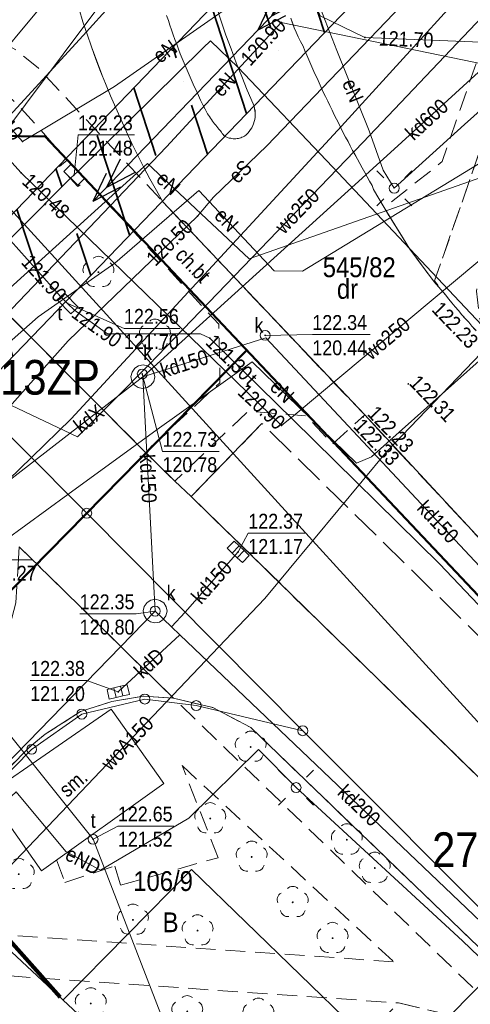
# Model space of a CAD drawing. Extents: x 0 to 6443539, y 0 to 5655063.
# Tile 12 of 64: x 6440803 to 6440826, y 5654915 to 5654964. Entities that reach past the tile are written whole.
import ezdxf
from ezdxf.enums import TextEntityAlignment as Align

# ---------------------------------------------------------------- set-up
doc = ezdxf.new("R2010")
doc.units = 0
doc.header["$MEASUREMENT"] = 0
for name, pattern in [('1.0_0.5', [1.5, 1, -0.5]), ('1.5_0.5', [2, 1.5, -0.5]), ('2', [0.9, 0.6, -0.3]), ('219-500', [0]), ('PRZER3-1', [4, 3, -1])]:
    doc.linetypes.add(name, pattern=pattern)
doc.layers.get('0').update_dxf_attribs({"color": 2, "linetype": 'CONTINUOUS', "lineweight": 5})
for name, color, linetype in [('202-punkt graniczny', 7, 'CONTINUOUS'), ('210-oznaczenie konturu użytku gruntowego', 7, 'CONTINUOUS'), ('211-numer działki ewidencyjnej', 7, 'CONTINUOUS'), ('218-kontur użytku gruntowego', 7, 'CONTINUOUS'), ('219-działka ewidencyjna', 7, 'CONTINUOUS'), ('chodnik', 7, 'CONTINUOUS'), ('chodnik-Atr17', 7, 'CONTINUOUS'), ('droga dla rowerów', 7, 'CONTINUOUS'), ('drzewo liściaste', 7, 'CONTINUOUS'), ('jezdnia', 7, 'CONTINUOUS'), ('komora podziemna', 7, 'CONTINUOUS'), ('kratka ściekowa', 7, 'CONTINUOUS'), ('krawężnik', 7, 'CONTINUOUS'), ('latarnia', 7, 'CONTINUOUS'), ('obszar utwardzony', 7, 'CONTINUOUS'), ('pikieta sztuczna', 7, 'CONTINUOUS'), ('pikieta sztuczna-Atr2', 7, 'CONTINUOUS'), ('przewód ciepłowniczy', 7, 'CONTINUOUS'), ('przewód elektroenergetyczny podziemny', 7, 'CONTINUOUS'), ('przewód elektroenergetyczny podziemny-Atr1', 7, 'CONTINUOUS'), ('przewód elektroenergetyczny średniego napięcia', 7, 'CONTINUOUS'), ('przewód gazowy', 7, 'CONTINUOUS'), ('przewód kanalizacyjny', 7, 'CONTINUOUS'), ('przewód kanalizacyjny-Atr1', 7, 'CONTINUOUS'), ('przewód telekomunikacyjny podziemny', 7, 'CONTINUOUS'), ('przewód telekomunikacyjny podziemny-Atr1', 7, 'CONTINUOUS'), ('przewód wodociągowy', 7, 'CONTINUOUS'), ('przewód wodociągowy-Atr1', 7, 'CONTINUOUS'), ('rzedna', 7, 'CONTINUOUS'), ('rzedna-Atr2', 7, 'CONTINUOUS'), ('rzedna-Atr3', 7, 'CONTINUOUS'), ('właz do komory lub kanału', 7, 'CONTINUOUS'), ('właz do komory lub kanału - okrągły', 7, 'CONTINUOUS'), ('właz do komory lub kanału - okrągły-Atr17', 7, 'CONTINUOUS'), ('właz do komory lub kanału-Atr17', 7, 'CONTINUOUS'), ('Zakres', 7, 'CONTINUOUS')]:
    doc.layers.add(name, color=color, linetype=linetype)
doc.layers.add('z - MPZT', color=121, linetype='PRZER3-1', lineweight=18)
doc.layers.add('z -kartowanie', color=1, linetype='CONTINUOUS', lineweight=5)
doc.styles.add('MapaZas', font='geodezja.shx', dxfattribs={"width": 0.9})
doc.linetypes.add('NLZ', pattern='A,3,-1,[35,msgB.shx,S=0.008,R=0,X=-0.5,Y=0],3', length=7)
doc.linetypes.add('OLZ', pattern='A,3,-1,[36,msgB.shx,S=0.008,R=0,X=-0.5,Y=0],3', length=7)

# ---------------------------------------------------------------- blocks, each defined once
blk = doc.blocks.new('202')
at = {"color": 0, "linetype": 'Continuous', "lineweight": 0}
blk.add_circle((0, 0), 0.25, dxfattribs=at)
blk = doc.blocks.new('PW01')
at = {"linetype": 'Continuous', "lineweight": 13}
h = blk.add_hatch(color=0, dxfattribs=at)
edge = h.paths.add_edge_path()
edge.add_arc((0, 0), 0.045, 0, 360)
blk = doc.blocks.new('US05')
at = {"color": 0, "linetype": 'Continuous', "lineweight": 13}
for p, q in [((-0.525, -0.25), (-0.525, 0.25)), ((-0.525, 0.25), (-0.175, 0.25)), ((-0.175, -0.25), (-0.175, 0.25)), ((-0.175, 0.25), (0.175, 0.25)), ((0.175, -0.25), (0.175, 0.25)), ((0.175, 0.25), (0.525, 0.25)), ((0.525, -0.25), (0.525, 0.25)), ((-0.525, -0.25), (-0.175, -0.25)), ((-0.175, -0.25), (0.175, -0.25)), ((0.175, -0.25), (0.525, -0.25))]:
    blk.add_line(p, q, dxfattribs=at)
blk = doc.blocks.new('US22')
at = {"color": 0, "linetype": 'Continuous', "lineweight": 13}
blk.add_circle((0, 0), 0.25, dxfattribs=at)
blk = doc.blocks.new('OP021')
at = {"linetype": 'Continuous', "lineweight": 13}
h = blk.add_hatch(color=0, dxfattribs=at)
edge = h.paths.add_edge_path()
edge.add_arc((0, 0), 0.05, 0, 360)
at = {"color": 0, "linetype": 'Continuous', "lineweight": 13}
for centre, start, end in [((0, 0.4), 49.272, 130.728), ((-0.38, 0.124), 121.308, 202.548), ((0.38, 0.124), 337.452, 58.692), ((-0.235, -0.324), 193.221, 274.871), ((0.235, -0.324), 265.129, 346.779)]:
    blk.add_arc(centre, 0.4, start, end, dxfattribs=at)
blk = doc.blocks.new('SM01')
at = {"color": 0, "linetype": 'Continuous', "lineweight": 13}
for p, q in [((-0.53, 0.531), (-0.883, 0.884)), ((0.531, 0.531), (0.884, 0.884)), ((-0.53, -0.53), (-0.883, -0.883)), ((0.531, -0.53), (0.884, -0.883))]:
    blk.add_line(p, q, dxfattribs=at)
blk.add_circle((0, 0), 0.25, dxfattribs=at)
blk = doc.blocks.new('SUEP2')
at = {"color": 0, "linetype": 'Continuous'}
for p, q in [((5.027, 0), (3.527, 0.5)), ((6.027, 0), (4.527, 0.5)), ((17.027, 0), (15.527, 0.5)), ((18.027, 0), (16.527, 0.5)), ((0, 0), (6.027, 0)), ((5.027, 0), (3.527, -0.5)), ((6.027, 0), (4.527, -0.5)), ((6.027, 0), (18.027, 0)), ((17.027, 0), (15.527, -0.5)), ((18.027, 0), (16.527, -0.5))]:
    blk.add_line(p, q, dxfattribs=at)

msp = doc.modelspace()

# ---------------------------------------------------------------- hatches: boundary and pattern name
at = {"layer": 'z - MPZT', "linetype": 'Continuous', "lineweight": 35, "true_color": 0x636466}
h = msp.add_hatch(dxfattribs=at)
h.set_pattern_fill('ANSI36', color=251, scale=20, angle=63)
h.set_pattern_definition([(108, (0, 0), (-3.7295906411, 3.38832977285), [6.25, -1.25, 0, -1.25])])
h.paths.add_polyline_path([(6440790.454, 5654995.575), (6440794.569, 5654998.496), (6440822.998, 5654968.178), (6440789.27, 5654933.107), (6440785.932, 5654936.849), (6440816.103, 5654968.222)])

# ---------------------------------------------------------------- linework, layer by layer
at = {"layer": '218-kontur użytku gruntowego', "color": 3, "linetype": 'Continuous', "lineweight": 13, "flags": 128}
for points in [[(6440806.73, 5654939.46), (6440800.08, 5654946.15)], [(6440800.08, 5654946.15), (6440806.73, 5654939.46)], [(6440809.66, 5654930.08), (6440806.48, 5654929.32)], [(6440806.48, 5654929.32), (6440809.66, 5654930.08)], [(6440812.25, 5654929.75), (6440809.66, 5654930.08)], [(6440809.66, 5654930.08), (6440812.25, 5654929.75)], [(6440817.63, 5654928.48), (6440812.25, 5654929.75)], [(6440812.25, 5654929.75), (6440817.63, 5654928.48)], [(6440806.48, 5654929.32), (6440803.95, 5654927.54)], [(6440803.95, 5654927.54), (6440806.48, 5654929.32)], [(6440828.5, 5654917.58), (6440817.63, 5654928.48)], [(6440817.63, 5654928.48), (6440828.5, 5654917.58)], [(6440803.95, 5654927.54), (6440792.62, 5654916.01)], [(6440792.62, 5654916.01), (6440803.95, 5654927.54)]]:
    msp.add_lwpolyline(points, dxfattribs=at)
at = {"layer": '218-kontur użytku gruntowego', "color": 3, "linetype": 'Continuous', "lineweight": 13}
for points in [[(6440806.73, 5654939.46), (6440767.944, 5654899.945)], [(6440767.944, 5654899.945), (6440806.73, 5654939.46)]]:
    msp.add_lwpolyline(points, dxfattribs=at)
at = {"layer": '219-działka ewidencyjna', "color": 3, "linetype": '219-500', "lineweight": 13, "flags": 128}
for points in [[(6440847.05, 5654906.32), (6440790.72, 5654968.16)], [(6440800.08, 5654946.15), (6440806.73, 5654939.46)], [(6440817.63, 5654928.48), (6440806.73, 5654939.46)], [(6440806.48, 5654929.32), (6440809.66, 5654930.08)], [(6440812.25, 5654929.75), (6440809.66, 5654930.08)], [(6440817.63, 5654928.48), (6440812.25, 5654929.75)], [(6440803.95, 5654927.54), (6440806.48, 5654929.32)], [(6440828.5, 5654917.58), (6440817.63, 5654928.48)], [(6440792.62, 5654916.01), (6440803.95, 5654927.54)], [(6440828.5, 5654917.58), (6440811.26, 5654900.08)]]:
    msp.add_lwpolyline(points, dxfattribs=at)
at = {"layer": '219-działka ewidencyjna', "color": 3, "linetype": '219-500', "lineweight": 13}
msp.add_lwpolyline([(6440806.73, 5654939.46), (6440767.944, 5654899.945)], dxfattribs=at)
at = {"layer": 'chodnik', "color": 7, "linetype": '1.0_0.5', "lineweight": 13}
for p, q in [((6440809.58, 5654930.22), (6440808, 5654929.96)), ((6440811.11, 5654930.12), (6440809.58, 5654930.22)), ((6440854.23, 5654888.39), (6440811.11, 5654930.12)), ((6440808, 5654929.96), (6440806.42, 5654929.46)), ((6440806.42, 5654929.46), (6440804.64, 5654928.3)), ((6440804.64, 5654928.3), (6440803.85, 5654927.66)), ((6440813.36, 5654922.07), (6440811.54, 5654926.72)), ((6440811.54, 5654926.72), (6440822.21, 5654916.82)), ((6440808.44, 5654920.69), (6440813.36, 5654922.07)), ((6440805.204, 5654921.956), (6440805.63, 5654920.82)), ((6440805.63, 5654920.82), (6440808.14, 5654921.65)), ((6440808.14, 5654921.65), (6440808.44, 5654920.69)), ((6440822.21, 5654916.82), (6440795.01, 5654918.7)), ((6440795.39, 5654916.62), (6440822.46, 5654914.74)), ((6440822.46, 5654914.74), (6440825.03, 5654914.14))]:
    msp.add_line(p, q, dxfattribs=at)
at = {"layer": 'chodnik', "color": 7, "linetype": '1.0_0.5', "lineweight": 13, "flags": 128}
for points in [[(6440821.73, 5654954.89), (6440823.03, 5654952.79), (6440824.26, 5654951.14), (6440833.71, 5654978.34), (6440830.63, 5654979.04), (6440830, 5654972.68), (6440824.66, 5654957.21)], [(6440820.75, 5654944.42), (6440810.57, 5654955.18), (6440804.28, 5654961.94), (6440803.16, 5654962.85), (6440802.18, 5654963.4), (6440791.44, 5654968.76), (6440791.32, 5654968.53), (6440791.19, 5654968.29), (6440791.08, 5654968.05), (6440790.98, 5654967.81), (6440790.8, 5654967.32), (6440790.73, 5654967.07), (6440790.61, 5654966.56), (6440790.57, 5654966.3), (6440790.51, 5654965.78), (6440790.49, 5654965.25), (6440790.5, 5654964.73), (6440790.52, 5654964.47), (6440790.56, 5654964.21), (6440790.66, 5654963.69), (6440790.71, 5654963.44), (6440790.79, 5654963.19), (6440793.64, 5654964.39), (6440795.57, 5654964.36), (6440800.98, 5654961.73), (6440802.31, 5654960.94), (6440803.34, 5654960), (6440805.74, 5654957.29), (6440805.36, 5654956.97), (6440806.28, 5654955.95), (6440806.69, 5654956.29), (6440813.39, 5654949.01), (6440813.45, 5654946.05), (6440809.68, 5654942.55), (6440811.17, 5654941.08), (6440814.86, 5654944.61), (6440817.81, 5654944.37), (6440819.13, 5654942.95)], [(6440854.31, 5654886.46), (6440854.23, 5654888.39), (6440852.39, 5654887.36), (6440851.05, 5654882.68), (6440839.62, 5654872.26), (6440811.15, 5654900.12), (6440825.03, 5654914.14), (6440822.46, 5654914.74), (6440810.07, 5654902.08), (6440795.39, 5654916.62), (6440795.01, 5654918.7), (6440792.57, 5654916.21), (6440808.57, 5654900.57), (6440795.27, 5654886.58), (6440796.35, 5654878.03), (6440798.37, 5654877.61), (6440797.46, 5654886.14), (6440809.51, 5654898.5), (6440839.17, 5654869.35), (6440845.83, 5654875.01), (6440852.22, 5654880.84), (6440853.33, 5654882.59), (6440854, 5654884.27)]]:
    msp.add_lwpolyline(points, close=True, dxfattribs=at)
at = {"layer": 'droga dla rowerów', "color": 7, "linetype": '1.0_0.5', "lineweight": 13, "flags": 128}
msp.add_lwpolyline([(6440835.63, 5654977.89), (6440833.71, 5654978.34), (6440824.28, 5654951.19), (6440824.51, 5654950.88), (6440824.83, 5654950.48), (6440824.99, 5654950.27), (6440825.15, 5654950.08), (6440825.32, 5654949.88), (6440825.49, 5654949.69), (6440825.65, 5654949.48), (6440825.82, 5654949.29), (6440826, 5654949.1), (6440826.16, 5654948.9), (6440826.32, 5654948.72), (6440826.34, 5654948.72), (6440827.21, 5654947.71), (6440826.57, 5654949.22), (6440826.39, 5654950.67), (6440826.67, 5654952), (6440827.47, 5654954.34), (6440833.02, 5654970.31), (6440833.57, 5654971.19), (6440834.43, 5654972.27), (6440835.51, 5654972.81), (6440836.86, 5654972.99), (6440841.19, 5654972.18), (6440846.79, 5654970.93), (6440852.52, 5654969.41), (6440857.01, 5654967.97), (6440877.94, 5654960.8), (6440878.41, 5654962.74), (6440857.77, 5654969.86), (6440852.98, 5654971.36), (6440847.16, 5654972.9), (6440841.3, 5654974.17), (6440836.93, 5654974.99), (6440835.94, 5654975.66), (6440835.43, 5654976.62)], close=True, dxfattribs=at)
at = {"layer": 'jezdnia', "color": 7, "linetype": '1.5_0.5', "lineweight": 13}
for points in [[(6440806.35, 5654964.91), (6440806.54, 5654964.27), (6440806.75, 5654963.64), (6440806.97, 5654963.01), (6440807.67, 5654961.15), (6440807.93, 5654960.54), (6440808.19, 5654959.92), (6440808.46, 5654959.32), (6440808.73, 5654958.71), (6440809.01, 5654958.12), (6440809.31, 5654957.52), (6440809.61, 5654956.92), (6440809.92, 5654956.34), (6440810.24, 5654955.75), (6440810.57, 5654955.18), (6440820.75, 5654944.42), (6440854, 5654908.57)], [(6440813.27, 5654965.02), (6440813.51, 5654964.31), (6440813.75, 5654963.6), (6440814.01, 5654962.9), (6440814.27, 5654962.2), (6440814.55, 5654961.51), (6440814.83, 5654960.81), (6440815.13, 5654960.13), (6440815.17, 5654960.01), (6440815.2, 5654959.9), (6440815.22, 5654959.68), (6440815.23, 5654959.57), (6440815.22, 5654959.45), (6440815.21, 5654959.34), (6440815.18, 5654959.23), (6440815.14, 5654959.12), (6440815.1, 5654959.03), (6440815.05, 5654958.92), (6440814.99, 5654958.83), (6440814.93, 5654958.73), (6440814.85, 5654958.65), (6440814.77, 5654958.56), (6440814.68, 5654958.49), (6440814.62, 5654958.46), (6440814.56, 5654958.44), (6440814.5, 5654958.42), (6440814.44, 5654958.4), (6440814.38, 5654958.38), (6440814.31, 5654958.37), (6440814.25, 5654958.36), (6440814.18, 5654958.36), (6440814.12, 5654958.36), (6440814.05, 5654958.37), (6440813.99, 5654958.39), (6440813.92, 5654958.4), (6440813.86, 5654958.42), (6440813.8, 5654958.44), (6440813.74, 5654958.47), (6440813.68, 5654958.5), (6440813.56, 5654958.63), (6440813.52, 5654958.7), (6440813.46, 5654958.78), (6440813.4, 5654958.85), (6440813.35, 5654958.92), (6440813.29, 5654958.98), (6440813.24, 5654959.05), (6440813.18, 5654959.12), (6440813.13, 5654959.19), (6440813.08, 5654959.26), (6440813.03, 5654959.33), (6440812.98, 5654959.4), (6440812.92, 5654959.49), (6440812.87, 5654959.56), (6440812.82, 5654959.63), (6440812.71, 5654959.86), (6440812.59, 5654960.08), (6440812.47, 5654960.31), (6440812.37, 5654960.55), (6440812.26, 5654960.78), (6440812.15, 5654961.01), (6440812.04, 5654961.24), (6440811.95, 5654961.47), (6440811.84, 5654961.71), (6440811.64, 5654962.18), (6440811.54, 5654962.42), (6440811.45, 5654962.65), (6440811.36, 5654962.89), (6440811.27, 5654963.14), (6440811.18, 5654963.38), (6440811.09, 5654963.62), (6440811.01, 5654963.86), (6440810.92, 5654964.1), (6440810.85, 5654964.34), (6440810.76, 5654964.59)], [(6440848.26, 5654904.86), (6440812, 5654940.3), (6440811.17, 5654941.08), (6440809.68, 5654942.55), (6440793.07, 5654959.24), (6440792.91, 5654959.46), (6440792.75, 5654959.68), (6440792.6, 5654959.89), (6440792.45, 5654960.11), (6440792.15, 5654960.57), (6440791.87, 5654961.03), (6440791.74, 5654961.26), (6440791.61, 5654961.49), (6440791.48, 5654961.73), (6440791.36, 5654961.96), (6440791.12, 5654962.45), (6440791.01, 5654962.69), (6440790.9, 5654962.94), (6440790.79, 5654963.19), (6440790.71, 5654963.44), (6440790.66, 5654963.69), (6440790.6, 5654963.95), (6440790.56, 5654964.21), (6440790.52, 5654964.47)], [(6440826.16, 5654948.9), (6440826, 5654949.1), (6440825.82, 5654949.29), (6440825.65, 5654949.48), (6440825.49, 5654949.69), (6440825.32, 5654949.88), (6440825.15, 5654950.08), (6440824.99, 5654950.27), (6440824.83, 5654950.48), (6440824.26, 5654951.14), (6440823.03, 5654952.79), (6440821.73, 5654954.89), (6440821.2, 5654955.81), (6440821.13, 5654956.01), (6440821, 5654956.23), (6440820.88, 5654956.45), (6440820.75, 5654956.67), (6440820.63, 5654956.9), (6440820.51, 5654957.11), (6440820.38, 5654957.33), (6440820.14, 5654957.78), (6440820.02, 5654958.01), (6440819.91, 5654958.23), (6440819.78, 5654958.45), (6440819.67, 5654958.67), (6440819.55, 5654958.91), (6440819.45, 5654959.13), (6440819.33, 5654959.36), (6440819.21, 5654959.58), (6440819.11, 5654959.81), (6440818.99, 5654960.04), (6440818.89, 5654960.27), (6440818.77, 5654960.5), (6440818.66, 5654960.72), (6440818.56, 5654960.95), (6440818.45, 5654961.19), (6440818.35, 5654961.42), (6440818.24, 5654961.65), (6440818.13, 5654961.88), (6440818.04, 5654962.11), (6440817.93, 5654962.35), (6440817.84, 5654962.58), (6440817.73, 5654962.81), (6440817.64, 5654963.04), (6440817.52, 5654963.27), (6440817.4, 5654963.51), (6440817.3, 5654963.74), (6440817.2, 5654963.97), (6440817.02, 5654964.45)], [(6440772.369, 5654895.323), (6440774.63, 5654897.65), (6440776.57, 5654899.59), (6440792.57, 5654916.21), (6440795.01, 5654918.7), (6440803.87, 5654927.68), (6440804.64, 5654928.3), (6440806.42, 5654929.46), (6440808, 5654929.96), (6440809.58, 5654930.22), (6440811.11, 5654930.12), (6440803.32, 5654937.77), (6440803.15, 5654934.93), (6440802.95, 5654934.16), (6440802.25, 5654932.59), (6440801.1, 5654930.91), (6440799.54, 5654929.09), (6440787.9, 5654917.08), (6440769.643, 5654898.17)], [(6440803.32, 5654937.77), (6440811.11, 5654930.12), (6440813.09, 5654929.65), (6440815.01, 5654928.64), (6440851.36, 5654893.6)]]:
    msp.add_lwpolyline(points, dxfattribs=at)
at = {"layer": 'komora podziemna', "color": 6, "linetype": 'Continuous', "lineweight": 13, "flags": 128}
msp.add_lwpolyline([(6440805.57, 5654956.72), (6440805.93, 5654957.06), (6440806.64, 5654956.37), (6440806.28, 5654956.02)], close=True, dxfattribs=at)
at = {"layer": 'komora podziemna', "color": 32, "linetype": 'Continuous', "lineweight": 13, "flags": 128}
for points in [[(6440810.12, 5654946.57), (6440810.16, 5654946.34), (6440810.11, 5654946.11), (6440809.97, 5654945.92), (6440809.78, 5654945.8), (6440809.55, 5654945.75), (6440809.32, 5654945.81), (6440809.13, 5654945.94), (6440809.01, 5654946.13), (6440808.96, 5654946.36), (6440809.02, 5654946.59), (6440809.15, 5654946.78), (6440809.34, 5654946.91), (6440809.57, 5654946.95), (6440809.8, 5654946.9), (6440809.99, 5654946.76)], [(6440810.78, 5654934.51), (6440810.72, 5654934.28), (6440810.59, 5654934.09), (6440810.4, 5654933.96), (6440810.17, 5654933.92), (6440809.94, 5654933.97), (6440809.75, 5654934.11), (6440809.62, 5654934.3), (6440809.58, 5654934.53), (6440809.63, 5654934.76), (6440809.77, 5654934.95), (6440809.96, 5654935.07), (6440810.19, 5654935.12), (6440810.42, 5654935.06), (6440810.61, 5654934.93), (6440810.73, 5654934.74)]]:
    msp.add_lwpolyline(points, close=True, dxfattribs=at)
at = {"layer": 'krawężnik', "color": 7, "linetype": 'Continuous', "lineweight": 13, "flags": 128}
for points in [[(6440815.13, 5654960.13), (6440814.83, 5654960.81), (6440814.55, 5654961.51), (6440814.27, 5654962.2), (6440814.01, 5654962.9), (6440813.75, 5654963.6), (6440813.51, 5654964.31), (6440813.27, 5654965.02), (6440813.04, 5654965.73), (6440812.83, 5654966.45), (6440812.62, 5654967.17), (6440812.43, 5654967.9), (6440812.24, 5654968.62), (6440812.07, 5654969.34), (6440811.9, 5654970.08), (6440811.75, 5654970.81), (6440811.61, 5654971.54)], [(6440810.57, 5654955.18), (6440810.24, 5654955.75), (6440809.92, 5654956.34), (6440809.61, 5654956.92), (6440809.31, 5654957.52), (6440809.01, 5654958.12), (6440808.73, 5654958.71), (6440808.46, 5654959.32), (6440808.19, 5654959.92), (6440807.93, 5654960.54), (6440807.67, 5654961.15), (6440807.43, 5654961.76), (6440807.19, 5654962.39), (6440806.97, 5654963.01), (6440806.75, 5654963.64), (6440806.54, 5654964.27), (6440806.35, 5654964.91)], [(6440810.76, 5654964.59), (6440810.85, 5654964.34), (6440810.92, 5654964.1), (6440811.01, 5654963.86), (6440811.09, 5654963.62), (6440811.18, 5654963.38), (6440811.27, 5654963.14), (6440811.36, 5654962.89), (6440811.45, 5654962.65), (6440811.54, 5654962.42), (6440811.64, 5654962.18), (6440811.74, 5654961.95), (6440811.84, 5654961.71), (6440811.95, 5654961.47), (6440812.04, 5654961.24), (6440812.15, 5654961.01), (6440812.26, 5654960.78), (6440812.37, 5654960.55), (6440812.47, 5654960.31), (6440812.59, 5654960.08), (6440812.71, 5654959.86), (6440812.82, 5654959.63)], [(6440817.02, 5654964.45), (6440817.11, 5654964.21), (6440817.2, 5654963.97), (6440817.3, 5654963.74), (6440817.4, 5654963.51), (6440817.52, 5654963.27), (6440817.64, 5654963.04)], [(6440817.64, 5654963.04), (6440817.73, 5654962.81), (6440817.84, 5654962.58), (6440817.93, 5654962.35), (6440818.04, 5654962.11), (6440818.13, 5654961.88), (6440818.24, 5654961.65), (6440818.35, 5654961.42), (6440818.45, 5654961.19), (6440818.56, 5654960.95), (6440818.66, 5654960.72), (6440818.77, 5654960.5), (6440818.89, 5654960.27), (6440818.99, 5654960.04), (6440819.11, 5654959.81), (6440819.21, 5654959.58), (6440819.33, 5654959.36), (6440819.45, 5654959.13), (6440819.55, 5654958.91), (6440819.67, 5654958.67), (6440819.78, 5654958.45), (6440819.91, 5654958.23), (6440820.02, 5654958.01), (6440820.14, 5654957.78), (6440820.27, 5654957.55), (6440820.38, 5654957.33), (6440820.51, 5654957.11), (6440820.63, 5654956.9), (6440820.75, 5654956.67), (6440820.88, 5654956.45), (6440821, 5654956.23), (6440821.13, 5654956.01), (6440821.2, 5654955.81), (6440821.73, 5654954.89), (6440823.03, 5654952.79)], [(6440815.13, 5654960.13), (6440815.17, 5654960.01), (6440815.2, 5654959.9), (6440815.22, 5654959.79), (6440815.22, 5654959.68), (6440815.23, 5654959.57), (6440815.22, 5654959.45), (6440815.21, 5654959.34), (6440815.18, 5654959.23), (6440815.14, 5654959.12), (6440815.1, 5654959.03), (6440815.05, 5654958.92), (6440814.99, 5654958.83), (6440814.93, 5654958.73), (6440814.85, 5654958.65), (6440814.77, 5654958.56), (6440814.68, 5654958.49)], [(6440813.68, 5654958.5), (6440813.62, 5654958.57), (6440813.56, 5654958.63), (6440813.52, 5654958.7), (6440813.46, 5654958.78), (6440813.4, 5654958.85), (6440813.35, 5654958.92), (6440813.29, 5654958.98), (6440813.24, 5654959.05), (6440813.18, 5654959.12), (6440813.13, 5654959.19), (6440813.08, 5654959.26), (6440813.03, 5654959.33), (6440812.98, 5654959.4), (6440812.92, 5654959.49), (6440812.87, 5654959.56), (6440812.82, 5654959.63)], [(6440811.17, 5654941.08), (6440809.68, 5654942.55), (6440793.07, 5654959.24)], [(6440813.68, 5654958.5), (6440813.74, 5654958.47), (6440813.8, 5654958.44), (6440813.86, 5654958.42), (6440813.92, 5654958.4), (6440813.99, 5654958.39), (6440814.05, 5654958.37), (6440814.12, 5654958.36), (6440814.18, 5654958.36), (6440814.25, 5654958.36), (6440814.31, 5654958.37), (6440814.38, 5654958.38), (6440814.44, 5654958.4), (6440814.5, 5654958.42), (6440814.56, 5654958.44), (6440814.62, 5654958.46), (6440814.68, 5654958.49)], [(6440821.2, 5654955.81), (6440821.73, 5654954.89)], [(6440820.75, 5654944.42), (6440810.57, 5654955.18)], [(6440823.03, 5654952.79), (6440824.26, 5654951.14), (6440824.83, 5654950.48), (6440824.99, 5654950.27), (6440825.15, 5654950.08), (6440825.32, 5654949.88), (6440825.49, 5654949.69), (6440825.65, 5654949.48), (6440825.82, 5654949.29), (6440826, 5654949.1), (6440826.16, 5654948.9), (6440826.34, 5654948.72)], [(6440820.75, 5654944.42), (6440854, 5654908.57), (6440863.69, 5654898.18)], [(6440812, 5654940.3), (6440815.57, 5654943.99)], [(6440812, 5654940.3), (6440811.17, 5654941.08)], [(6440863.69, 5654898.18), (6440863.64, 5654896.38), (6440863.34, 5654893.1), (6440862.91, 5654890.57), (6440848.26, 5654904.86), (6440812, 5654940.3)], [(6440854.23, 5654888.39), (6440853.59, 5654890.4), (6440852.81, 5654891.99), (6440851.36, 5654893.6), (6440815.01, 5654928.64), (6440813.09, 5654929.65), (6440811.11, 5654930.12), (6440809.58, 5654930.22), (6440808, 5654929.96)], [(6440808, 5654929.96), (6440806.42, 5654929.46), (6440804.64, 5654928.3), (6440803.87, 5654927.68), (6440795.01, 5654918.7)]]:
    msp.add_lwpolyline(points, dxfattribs=at)
at = {"layer": 'obszar utwardzony', "color": 7, "linetype": '1.5_0.5', "lineweight": 13, "flags": 128}
msp.add_lwpolyline([(6440838.46, 5654921.55), (6440815.57, 5654943.99), (6440812, 5654940.3), (6440848.26, 5654904.86), (6440862.91, 5654890.57), (6440863.34, 5654893.1), (6440863.64, 5654896.38), (6440852.43, 5654907.31), (6440838.44, 5654920.91)], close=True, dxfattribs=at)
at = {"layer": 'przewód ciepłowniczy', "color": 212, "linetype": 'Continuous', "lineweight": 13, "flags": 128}
for points in [[(6440893.22, 5654878.08), (6440848.24, 5654926.1), (6440851.72, 5654929.67), (6440848.62, 5654932.75), (6440845.07, 5654929.42), (6440819.12, 5654956.95), (6440814.36, 5654961.97), (6440812.97, 5654963.31), (6440812.61, 5654962.95), (6440806.28, 5654956.72), (6440806.1, 5654956.55)], [(6440797.89, 5654948.32), (6440805.91, 5654956.37), (6440806.1, 5654956.55)]]:
    msp.add_lwpolyline(points, dxfattribs=at)
at = {"layer": 'przewód elektroenergetyczny podziemny', "color": 1, "linetype": 'Continuous', "lineweight": 13}
for points in [[(6440851.461, 5655015.163), (6440848.42, 5655009.85), (6440842.02, 5654999.46), (6440835.85, 5654993.29), (6440829.64, 5654987.09), (6440821.07, 5654978.52), (6440812.4, 5654970.06), (6440806.55, 5654963.57), (6440798.73, 5654955.06), (6440789.69, 5654944.84), (6440781.78, 5654936.2), (6440773.08, 5654928.33), (6440760.62, 5654916.78), (6440755.811, 5654912.615)], [(6440763.918, 5654904.149), (6440784.54, 5654925.01), (6440796.72, 5654933.82), (6440800.46, 5654936.53), (6440805.78, 5654940.41)]]:
    msp.add_lwpolyline(points, dxfattribs=at)
at = {"layer": 'przewód elektroenergetyczny podziemny', "color": 1, "linetype": 'Continuous', "lineweight": 13, "flags": 128}
for points in [[(6440784.75, 5654978.79), (6440785.46, 5654978.58), (6440792.81, 5654970.26), (6440803.49, 5654958.23), (6440808.13, 5654961.01), (6440813.23, 5654964.55), (6440817.11, 5654967.26), (6440817.46, 5654967.09), (6440818.51, 5654964.57), (6440820.76, 5654963.48), (6440832.88, 5654962.99), (6440835.61, 5654959.59), (6440835.3, 5654959.28), (6440835.32, 5654958.96)], [(6440827.42, 5654970.13), (6440815.81, 5654958), (6440813.13, 5654955.41), (6440812.32, 5654954.46), (6440805.79, 5654948.16), (6440802.14, 5654944.08)], [(6440817.41, 5654968.32), (6440818.4, 5654965.24), (6440819.34, 5654962.82), (6440820.97, 5654958.77), (6440821.68, 5654956.78), (6440822.24, 5654955.87)], [(6440839.89, 5654964.09), (6440838.12, 5654964.73), (6440836.27, 5654965.28), (6440834.7, 5654962.22), (6440837.47, 5654957.72), (6440828.07, 5654948.54), (6440821.1, 5654942.31), (6440820.34, 5654941.99), (6440815.08, 5654947.1), (6440810.28, 5654943.68), (6440805.78, 5654940.41)], [(6440830.16, 5654957.65), (6440832.04, 5654959.62), (6440829.69, 5654961.52), (6440816.54, 5654964.24), (6440810.75, 5654957.95), (6440802.22, 5654949.04), (6440799.9, 5654946.33)], [(6440835.32, 5654958.7), (6440834.73, 5654959.26), (6440830.5, 5654963.3), (6440825.79, 5654959.09), (6440822.24, 5654955.87)], [(6440800.32, 5654945.9), (6440804.28, 5654949.38), (6440808.15, 5654952.09), (6440812.38, 5654955.76), (6440816.19, 5654951.69), (6440817.62, 5654951.68), (6440827.63, 5654957.79), (6440827.42, 5654959), (6440827.97, 5654959.76), (6440829.14, 5654959.36), (6440830.16, 5654957.65)], [(6440830.16, 5654957.65), (6440814.92, 5654952.3), (6440809.79, 5654957.12), (6440798.93, 5654947.29)], [(6440797.35, 5654920.01), (6440803.17, 5654925.4), (6440805.67, 5654922.38), (6440807.43, 5654921.45), (6440811.88, 5654924.07), (6440815.39, 5654927.53), (6440817.29, 5654925.61)], [(6440849.53, 5654882), (6440851.03, 5654884.17), (6440851.82, 5654886.88), (6440851.75, 5654891.4), (6440851.14, 5654893.39), (6440837.24, 5654906.78), (6440825.68, 5654917.88), (6440817.29, 5654925.61)]]:
    msp.add_lwpolyline(points, dxfattribs=at)
at = {"layer": 'przewód gazowy', "color": 40, "linetype": 'Continuous', "lineweight": 13, "flags": 128}
for points in [[(6440828.56, 5654975), (6440826.31, 5654971.51), (6440821.13, 5654973.02), (6440814.5, 5654972.89), (6440810.32, 5654972.28), (6440805.8, 5654966.69), (6440800.35, 5654960.14), (6440796.92, 5654955.82), (6440793.74, 5654952.45)], [(6440774.76, 5654893.68), (6440785.8, 5654905.69), (6440800.34, 5654919.73), (6440810.16, 5654910.55), (6440817.29, 5654903.39)]]:
    msp.add_lwpolyline(points, dxfattribs=at)
at = {"layer": 'przewód kanalizacyjny', "color": 34, "linetype": 'Continuous', "lineweight": 13, "flags": 128}
for points in [[(6440816.79, 5654977.7), (6440796.13, 5654950.07)], [(6440835.38, 5654969.88), (6440822.24, 5654957.84), (6440809.56, 5654946.35)], [(6440815.77, 5654948.32), (6440809.56, 5654946.35)], [(6440828.75, 5654934.43), (6440815.77, 5654948.32)], [(6440804.09, 5654942.11), (6440809.56, 5654946.35)], [(6440810.1, 5654936.07), (6440809.56, 5654946.35)], [(6440790.05, 5654931.22), (6440804.09, 5654942.11)], [(6440814.37, 5654937.51), (6440811.69, 5654934.47)], [(6440810.18, 5654934.52), (6440810.1, 5654936.07)], [(6440810.18, 5654934.52), (6440790.91, 5654914.69)], [(6440810.18, 5654934.52), (6440811.01, 5654933.72)], [(6440811.69, 5654934.47), (6440811.01, 5654933.72)], [(6440811.01, 5654933.72), (6440811.43, 5654933.33)], [(6440808.32, 5654930.44), (6440811.43, 5654933.33)], [(6440829.51, 5654916.08), (6440811.43, 5654933.33)]]:
    msp.add_lwpolyline(points, dxfattribs=at)
at = {"layer": 'przewód telekomunikacyjny podziemny', "color": 30, "linetype": 'Continuous', "lineweight": 13}
msp.add_lwpolyline([(6440754.01, 5654995.82), (6440760.56, 5654989.01), (6440766.56, 5654982.63), (6440767.57, 5654981.78), (6440780.59, 5654977.38), (6440781.54, 5654976.77), (6440794.45, 5654962.65), (6440805.41, 5654950.4), (6440805.76, 5654950.05), (6440806.12, 5654949.71), (6440807.77, 5654948.51), (6440812.47, 5654948.51), (6440812.94, 5654948.3), (6440817.14, 5654944.17), (6440824.53, 5654936.9), (6440831.7, 5654929.35), (6440832.62, 5654930.33), (6440839.24, 5654936.35), (6440843.79, 5654939.58), (6440844.12, 5654939.25), (6440844.53, 5654938.81), (6440844.96, 5654938.39), (6440869.9, 5654912.01)], dxfattribs=at)
at = {"layer": 'przewód telekomunikacyjny podziemny', "color": 30, "linetype": 'Continuous', "lineweight": 13, "flags": 128}
for points in [[(6440807.05, 5654923), (6440780.97, 5654955.62)], [(6440816.03, 5654899.76), (6440807.05, 5654923)]]:
    msp.add_lwpolyline(points, dxfattribs=at)
at = {"layer": 'przewód wodociągowy', "color": 5, "linetype": 'Continuous', "lineweight": 13, "flags": 128}
for points in [[(6440803.42, 5654956.65), (6440776.13, 5654986.93)], [(6440803.94, 5654942.27), (6440805.94, 5654944.22), (6440819.58, 5654959), (6440828.74, 5654969.08), (6440839.41, 5654978.78)], [(6440839.16, 5654977.77), (6440838.67, 5654977.17), (6440820.68, 5654958.19), (6440809.86, 5654946.95), (6440806.27, 5654943.31), (6440799.91, 5654946.33)], [(6440803.42, 5654956.65), (6440816.56, 5654943.89), (6440817.25, 5654944.45), (6440826.46, 5654952.15), (6440829.82, 5654954.99), (6440831.81, 5654952.94)], [(6440798.03, 5654915.5), (6440797.47, 5654915.99), (6440815.72, 5654935.16), (6440821.85, 5654942.56), (6440831.81, 5654952.94)]]:
    msp.add_lwpolyline(points, dxfattribs=at)
at = {"layer": 'przewód wodociągowy', "color": 5, "linetype": 'Continuous', "lineweight": 13}
msp.add_lwpolyline([(6440803.94, 5654942.27), (6440796.93, 5654935.48), (6440785.82, 5654923.93), (6440769.6, 5654907.4), (6440765.136, 5654902.877)], dxfattribs=at)
at = {"layer": 'rzedna-Atr2', "color": 6, "lineweight": 13, "flags": 128}
msp.add_lwpolyline([(6440806.1, 5654956.55), (6440806.29, 5654958.56), (6440809.144, 5654958.56)], dxfattribs=at)
at = {"layer": 'rzedna-Atr2', "color": 7, "lineweight": 13, "flags": 128}
for points in [[(6440805.77, 5654950.05), (6440808.61, 5654948.79), (6440811.432, 5654948.79)], [(6440815.73, 5654948.44), (6440818.11, 5654948.48), (6440821.022, 5654948.48)], [(6440809.53, 5654946.49), (6440810.55, 5654942.58), (6440813.404, 5654942.58)], [(6440801.1, 5654935.38), (6440801.44, 5654937.1), (6440803.975, 5654937.1)], [(6440810.18, 5654934.52), (6440809.23, 5654934.38), (6440806.376, 5654934.38)], [(6440807.05, 5654923), (6440808.3, 5654923.67), (6440811.122, 5654923.67)]]:
    msp.add_lwpolyline(points, dxfattribs=at)
at = {"layer": 'rzedna-Atr2', "color": 34, "lineweight": 13, "flags": 128}
for points in [[(6440814.37, 5654937.51), (6440814.88, 5654938.45), (6440817.739, 5654938.45)], [(6440808.32, 5654930.44), (6440806.73, 5654931.02), (6440803.876, 5654931.02)]]:
    msp.add_lwpolyline(points, dxfattribs=at)
at = {"layer": 'właz do komory lub kanału', "color": 7, "linetype": 'Continuous', "lineweight": 13, "flags": 128}
msp.add_lwpolyline([(6440805.6, 5654950.57), (6440806.29, 5654949.87), (6440805.92, 5654949.53), (6440805.24, 5654950.24)], close=True, dxfattribs=at)
at = {"layer": 'z - MPZT', "linetype": 'Continuous', "lineweight": 50}
for p, q in [((6440781.63, 5654958.76), (6440804.637, 5654958.482)), ((6440804.637, 5654958.482), (6440864.555, 5654894.861)), ((6440794.613, 5654927.115), (6440814.792, 5654947.674))]:
    msp.add_line(p, q, dxfattribs=at)
at = {"layer": 'z - MPZT', "linetype": 'NLZ', "lineweight": 35}
msp.add_line((6440812.014, 5654921.478), (6440823.76, 5654910.1), dxfattribs=at)
at = {"layer": 'z - MPZT', "color": 251, "linetype": 'Continuous', "lineweight": 35, "true_color": 0x636466}
msp.add_lwpolyline([(6440790.454, 5654995.575), (6440794.569, 5654998.496), (6440822.998, 5654968.178), (6440789.27, 5654933.107), (6440785.932, 5654936.849), (6440816.103, 5654968.222), (6440790.454, 5654995.575)], dxfattribs=at)
at = {"layer": 'z - MPZT', "linetype": 'NLZ', "lineweight": 35}
msp.add_lwpolyline([(6440805.527, 5654914.877), (6440812.014, 5654921.478)], dxfattribs=at)
at = {"layer": 'z -kartowanie', "color": 7, "linetype": 'Continuous', "lineweight": 18}
msp.add_lwpolyline([(6440807.96, 5654929.57), (6440810.61, 5654925.82), (6440804.44, 5654921.41), (6440801.73, 5654925.26), (6440807.96, 5654929.57)], dxfattribs=at)
at = {"layer": 'Zakres', "color": 6, "linetype": '2', "lineweight": 100, "ltscale": 10, "flags": 128}
msp.add_lwpolyline([(6440816.83, 5655014.07), (6440755.45, 5654971.03), (6440849.66, 5654865.39), (6440897.27, 5654894.48), (6440841.17, 5654953.39), (6440859.87, 5654965.39)], close=True, dxfattribs=at)

# ---------------------------------------------------------------- block references
at = {"layer": '202-punkt graniczny', "color": 3, "linetype": 'Continuous', "lineweight": 13}
for p in [(6440806.73, 5654939.46), (6440809.66, 5654930.08), (6440806.48, 5654929.32), (6440812.25, 5654929.75), (6440817.63, 5654928.48), (6440803.95, 5654927.54)]:
    msp.add_blockref('202', p, dxfattribs=at)
at = {"layer": 'drzewo liściaste', "color": 94, "linetype": 'Continuous', "lineweight": 13}
for p in [(6440815, 5654927.66), (6440812.96, 5654924.05), (6440819.85, 5654922.98), (6440815.05, 5654922.11), (6440803.3, 5654921.24), (6440821.26, 5654921.55), (6440817.12, 5654919.82), (6440809.06, 5654918.93), (6440812.32, 5654918.39), (6440819.13, 5654918.01), (6440806.93, 5654914.71), (6440811.8, 5654914.31), (6440815.39, 5654914.18)]:
    msp.add_blockref('OP021', p, dxfattribs=at)
at = {"layer": 'kratka ściekowa', "color": 34, "linetype": 'Continuous', "lineweight": 13}
for p, rotation in [((6440814.37, 5654937.51), 136.619), ((6440808.32, 5654930.44), 12.91)]:
    msp.add_blockref('US05', p, dxfattribs=dict(at, rotation=rotation))
at = {"layer": 'latarnia', "color": 7, "linetype": 'Continuous', "lineweight": 13}
for p in [(6440822.24, 5654955.87), (6440817.29, 5654925.61)]:
    msp.add_blockref('SM01', p, dxfattribs=at)
at = {"layer": 'pikieta sztuczna', "color": 7, "linetype": 'Continuous', "lineweight": 13}
for p in [(6440822.95, 5654945.99), (6440820.75, 5654944.42), (6440820.68, 5654944.32), (6440803.87, 5654927.68)]:
    msp.add_blockref('PW01', p, dxfattribs=at)
at = {"layer": 'przewód elektroenergetyczny średniego napięcia', "color": 1, "linetype": 'Continuous', "lineweight": 13, "rotation": 226.119}
msp.add_blockref('SUEP2', (6440819.55, 5654968.2), dxfattribs=at)
at = {"layer": 'rzedna', "color": 1, "linetype": 'Continuous', "lineweight": 13}
for p in [(6440816.54, 5654964.24), (6440820.76, 5654963.48), (6440803.49, 5654958.23), (6440812.32, 5654954.46)]:
    msp.add_blockref('PW01', p, dxfattribs=at)
at = {"layer": 'rzedna', "color": 5, "linetype": 'Continuous', "lineweight": 13}
for p in [(6440803.42, 5654956.65), (6440816.56, 5654943.89)]:
    msp.add_blockref('PW01', p, dxfattribs=at)
at = {"layer": 'rzedna', "color": 6, "linetype": 'Continuous', "lineweight": 13}
msp.add_blockref('PW01', (6440806.1, 5654956.55), dxfattribs=at)
at = {"layer": 'rzedna', "color": 30, "linetype": 'Continuous', "lineweight": 13}
for p in [(6440805.41, 5654950.4), (6440805.77, 5654950.05), (6440806.12, 5654949.71), (6440812.94, 5654948.3), (6440807.05, 5654923)]:
    msp.add_blockref('PW01', p, dxfattribs=at)
at = {"layer": 'rzedna', "color": 34, "linetype": 'Continuous', "lineweight": 13}
for p in [(6440815.73, 5654948.44), (6440809.53, 5654946.49), (6440814.37, 5654937.51), (6440810.18, 5654934.52), (6440808.32, 5654930.44)]:
    msp.add_blockref('PW01', p, dxfattribs=at)
at = {"layer": 'właz do komory lub kanału - okrągły', "color": 7, "linetype": 'Continuous', "lineweight": 13}
for p in [(6440815.73, 5654948.44), (6440809.53, 5654946.49), (6440810.18, 5654934.52), (6440807.05, 5654923)]:
    msp.add_blockref('US22', p, dxfattribs=at)
at = {"layer": 'z -kartowanie', "color": 94, "linetype": 'Continuous', "lineweight": 18}
for p in [(6440807.32, 5654951.63), (6440810.17, 5654948.46)]:
    msp.add_blockref('OP021', p, dxfattribs=at)

# ---------------------------------------------------------------- texts
at = {"layer": '210-oznaczenie konturu użytku gruntowego', "color": 3, "linetype": 'Continuous', "lineweight": 13, "style": 'MapaZas', "width": 0.9}
for s, p in [('dr', (6440819.35, 5654950.287)), ('B', (6440810.558, 5654918.31))]:
    msp.add_text(s, height=1, dxfattribs=at).set_placement(p)
at = {"layer": '211-numer działki ewidencyjnej', "color": 3, "linetype": 'Continuous', "lineweight": 13, "style": 'MapaZas', "width": 0.9}
for s, p in [('545/82', (6440818.634, 5654951.378)), ('106/9', (6440809.075, 5654920.391))]:
    msp.add_text(s, height=1, dxfattribs=at).set_placement(p)
at = {"layer": 'chodnik-Atr17', "color": 7, "lineweight": 13, "style": 'MapaZas', "width": 0.9}
msp.add_text('ch.bt', height=0.75, rotation=313.737, dxfattribs=at).set_placement((6440811.14, 5654952.44))
at = {"layer": 'pikieta sztuczna-Atr2', "color": 7, "lineweight": 13, "style": 'MapaZas', "width": 0.9}
for s, rotation, p in [('122.23', 313.862, (6440824.09, 5654949.7)), ('122.31', 313.88, (6440822.95, 5654945.99)), ('122.23', 313.881, (6440820.84, 5654944.44))]:
    msp.add_text(s, height=0.75, rotation=rotation, dxfattribs=at).set_placement(p)
msp.add_text('122.33', height=0.75, rotation=313.42, dxfattribs=at).set_placement((6440820.68, 5654944.32), align=Align.TOP_LEFT)
at = {"layer": 'przewód elektroenergetyczny podziemny-Atr1', "color": 1, "lineweight": 13, "style": 'MapaZas', "width": 0.9}
for s, rotation, p in [('eN', 34.765, (6440810.68, 5654962.78)), ('eN', 47.37, (6440813.65, 5654961.1)), ('eN', 291.923, (6440820.16, 5654960.8)), ('eS', 44.021, (6440814.47, 5654956.71)), ('eN', 316.78, (6440810.85, 5654956.13)), ('eN', 313.109, (6440813.78, 5654954.27)), ('eN', 315.828, (6440816.59, 5654945.63)), ('eND', 332.148, (6440806.55, 5654921.92))]:
    msp.add_text(s, height=0.75, rotation=rotation, dxfattribs=at).set_placement(p, align=Align.MIDDLE_CENTER)
at = {"layer": 'przewód kanalizacyjny-Atr1', "color": 34, "lineweight": 13, "style": 'MapaZas', "width": 0.9}
for s, rotation, p in [('kd600', 42.5, (6440823.88, 5654959.34)), ('kd150', 17.6, (6440811.65, 5654947.01)), ('kdX', 37.78, (6440806.83, 5654944.23)), ('kd150', 273.007, (6440809.83, 5654941.21)), ('kd150', 313.06, (6440824.45, 5654939.03)), ('kd150', 48.601, (6440813.03, 5654935.99)), ('kdD', 42.9, (6440809.88, 5654931.89)), ('kd200', 316.345, (6440820.47, 5654924.71))]:
    msp.add_text(s, height=0.75, rotation=rotation, dxfattribs=at).set_placement(p, align=Align.MIDDLE_CENTER)
at = {"layer": 'przewód telekomunikacyjny podziemny-Atr1', "color": 30, "lineweight": 13, "style": 'MapaZas', "width": 0.9}
msp.add_text('t', height=0.75, rotation=315.479, dxfattribs=at).set_placement((6440815.06, 5654946.21), align=Align.MIDDLE_CENTER)
at = {"layer": 'przewód wodociągowy-Atr1', "color": 5, "lineweight": 13, "style": 'MapaZas', "width": 0.9}
for s, rotation, p in [('wo250', 46.089, (6440817.34, 5654954.72)), ('wo250', 39.897, (6440821.86, 5654948.3)), ('woA150', 46.41, (6440808.77, 5654927.86))]:
    msp.add_text(s, height=0.75, rotation=rotation, dxfattribs=at).set_placement(p, align=Align.MIDDLE_CENTER)
at = {"layer": 'rzedna-Atr2', "color": 1, "lineweight": 13, "style": 'MapaZas', "width": 0.9}
for s, rotation, p in [('120.90', 47.37, (6440814.7, 5654962.24)), ('121.70', 357.685, (6440821.46, 5654963.45)), ('122.10', 311.597, (6440801.47, 5654960.51))]:
    msp.add_text(s, height=0.75, rotation=rotation, dxfattribs=at).set_placement(p, align=Align.MIDDLE_LEFT)
at = {"layer": 'rzedna-Atr2', "color": 6, "lineweight": 13, "style": 'MapaZas', "width": 0.9}
msp.add_text('122.23', height=0.75, dxfattribs=at).set_placement((6440806.29, 5654958.567), align=Align.BOTTOM_LEFT)
at = {"layer": 'rzedna-Atr2', "color": 5, "lineweight": 13, "style": 'MapaZas', "width": 0.9}
msp.add_text('120.48', height=0.75, rotation=316.881, dxfattribs=at).set_placement((6440803.41, 5654956.14))
at = {"layer": 'rzedna-Atr2', "color": 1, "lineweight": 13, "style": 'MapaZas', "width": 0.9}
msp.add_text('120.50', height=0.75, rotation=45.045, dxfattribs=at).set_placement((6440810.19, 5654951.89))
at = {"layer": 'rzedna-Atr2', "color": 30, "lineweight": 13, "style": 'MapaZas', "width": 0.9}
for s, rotation, p in [('121.90', 311.818, (6440803.66, 5654952.35)), ('121.90', 323.972, (6440806.12, 5654949.71)), ('121.30', 315.48, (6440812.94, 5654948.3))]:
    msp.add_text(s, height=0.75, rotation=rotation, dxfattribs=at).set_placement(p, align=Align.MIDDLE_LEFT)
at = {"layer": 'rzedna-Atr2', "color": 7, "lineweight": 13, "style": 'MapaZas', "width": 0.9}
for s, p in [('122.56', (6440808.61, 5654948.798)), ('122.34', (6440818.11, 5654948.488)), ('122.73', (6440810.55, 5654942.588)), ('122.35', (6440806.376, 5654934.388)), ('122.65', (6440808.3, 5654923.678))]:
    msp.add_text(s, height=0.75, dxfattribs=at).set_placement(p, align=Align.BOTTOM_LEFT)
at = {"layer": 'rzedna-Atr2', "color": 5, "lineweight": 13, "style": 'MapaZas', "width": 0.9}
msp.add_text('120.90', height=0.75, rotation=316.88, dxfattribs=at).set_placement((6440816.56, 5654943.89), align=Align.MIDDLE_RIGHT)
at = {"layer": 'rzedna-Atr2', "color": 34, "lineweight": 13, "style": 'MapaZas', "width": 0.9}
for s, p in [('122.37', (6440814.88, 5654938.458)), ('122.38', (6440803.876, 5654931.027))]:
    msp.add_text(s, height=0.75, dxfattribs=at).set_placement(p, align=Align.BOTTOM_LEFT)
at = {"layer": 'rzedna-Atr3', "color": 6, "lineweight": 13, "style": 'MapaZas', "width": 0.9}
msp.add_text('121.48', height=0.75, dxfattribs=at).set_placement((6440806.29, 5654957.292), align=Align.BOTTOM_LEFT)
at = {"layer": 'rzedna-Atr3', "color": 7, "lineweight": 13, "style": 'MapaZas', "width": 0.9}
for s, p in [('121.70', (6440808.61, 5654947.522)), ('120.44', (6440818.11, 5654947.213)), ('120.78', (6440810.55, 5654941.312)), ('119.27', (6440801.44, 5654935.832)), ('120.80', (6440806.376, 5654933.112)), ('121.52', (6440808.3, 5654922.402))]:
    msp.add_text(s, height=0.75, dxfattribs=at).set_placement(p, align=Align.BOTTOM_LEFT)
at = {"layer": 'rzedna-Atr3', "color": 34, "lineweight": 13, "style": 'MapaZas', "width": 0.9}
for s, p in [('121.17', (6440814.88, 5654937.183)), ('121.20', (6440803.876, 5654929.752))]:
    msp.add_text(s, height=0.75, dxfattribs=at).set_placement(p, align=Align.BOTTOM_LEFT)
at = {"layer": 'właz do komory lub kanału - okrągły-Atr17', "color": 7, "lineweight": 13, "style": 'MapaZas', "width": 0.9}
for s, p in [('k', (6440815.19, 5654948.58)), ('k', (6440809.58, 5654947.19)), ('k', (6440810.76, 5654935.06)), ('t', (6440806.93, 5654923.58))]:
    msp.add_text(s, height=0.75, dxfattribs=at).set_placement(p)
at = {"layer": 'właz do komory lub kanału-Atr17', "color": 7, "lineweight": 13, "style": 'MapaZas', "width": 0.9}
msp.add_text('t', height=0.75, dxfattribs=at).set_placement((6440805.25, 5654949.2))
at = {"layer": 'z - MPZT', "linetype": 'OLZ', "lineweight": 35, "style": 'MapaZas', "width": 0.9}
for s, p in [('13ZP', (6440804.875, 5654946.323)), ('27MW', (6440827.195, 5654922.488))]:
    msp.add_text(s, height=1.75, rotation=359.9598, dxfattribs=at).set_placement(p, align=Align.MIDDLE)
at = {"layer": 'z -kartowanie', "color": 7, "lineweight": 18, "style": 'MapaZas', "width": 0.9}
msp.add_text('sm.', height=0.75, rotation=40.4035, dxfattribs=at).set_placement((6440805.739, 5654925.079))

doc.saveas('drawing.dxf')
